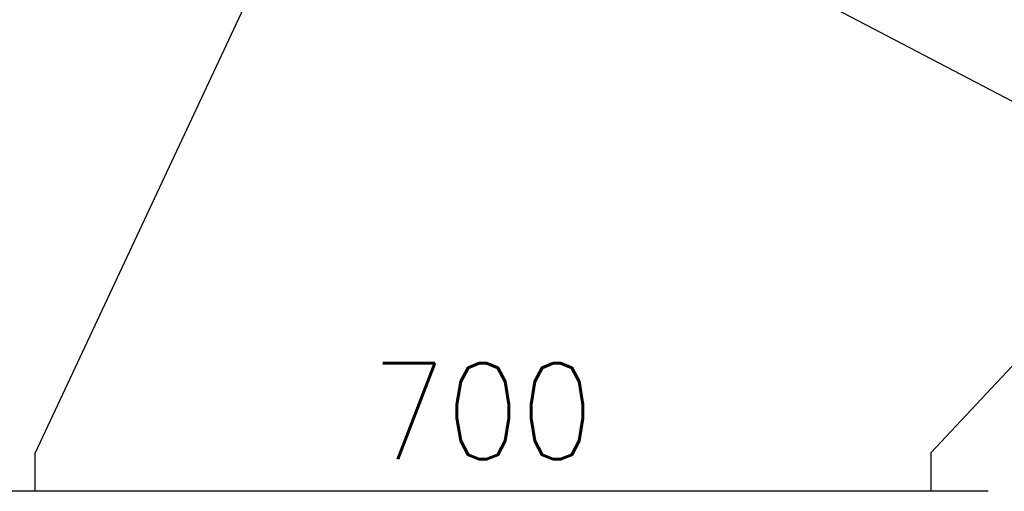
# Model space of a CAD drawing. Header units: millimetres. Extents: x -56303 to -45239, y -20463 to -4540.
# Tile 230 of 256: x -47139 to -47062, y -11296 to -11259. Entities that reach past the tile are written whole.
import ezdxf

# ---------------------------------------------------------------- set-up
doc = ezdxf.new("R2010")
doc.units = ezdxf.units.MM
for name, color, linetype in [('_HVAC_opis', 3, 'Continuous'), ('FLUID-N1', 7, 'Continuous'), ('FLUID-N1-75-DIM', 7, 'Continuous')]:
    doc.layers.add(name, color=color, linetype=linetype)
doc.styles.add('OPIS1', font='ROMANS.SHX', dxfattribs={"width": 0.9})

# ---------------------------------------------------------------- blocks, each defined once
blk = doc.blocks.new('*U1399')
at = {"color": 132, "linetype": 'Continuous', "lineweight": -2}
blk.add_line((-350, 255), (-350, 1045), dxfattribs=at)
at = {"color": 0, "linetype": 'ByBlock', "lineweight": -2}
for p, q in [((-350, 1000), (-320, 1000)), ((320, 700), (-320, 1000)), ((-320, 300), (-350, 300)), ((0, 0), (-320, 300))]:
    blk.add_line(p, q, dxfattribs=at)

msp = doc.modelspace()

# ---------------------------------------------------------------- linework, layer by layer
at = {"layer": '_HVAC_opis', "color": 3}
msp.add_line((-47180.728, -11203.598), (-46973.785, -11311.822), dxfattribs=at)

# ---------------------------------------------------------------- block references
at = {"layer": 'FLUID-N1', "color": 132, "linetype": 'Continuous', "xscale": 0.1000000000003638, "yscale": 0.1000000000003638, "zscale": 0.1, "rotation": 90}
msp.add_blockref('*U1399', (-47038.177, -11261.257), dxfattribs=at)

# ---------------------------------------------------------------- texts
at = {"layer": 'FLUID-N1-75-DIM', "color": 61, "insert": (-47103.177, -11296.257), "char_height": 7.5, "attachment_point": 5, "style": 'OPIS1'}
msp.add_mtext('700\\P300', dxfattribs=at)

doc.saveas('drawing.dxf')
